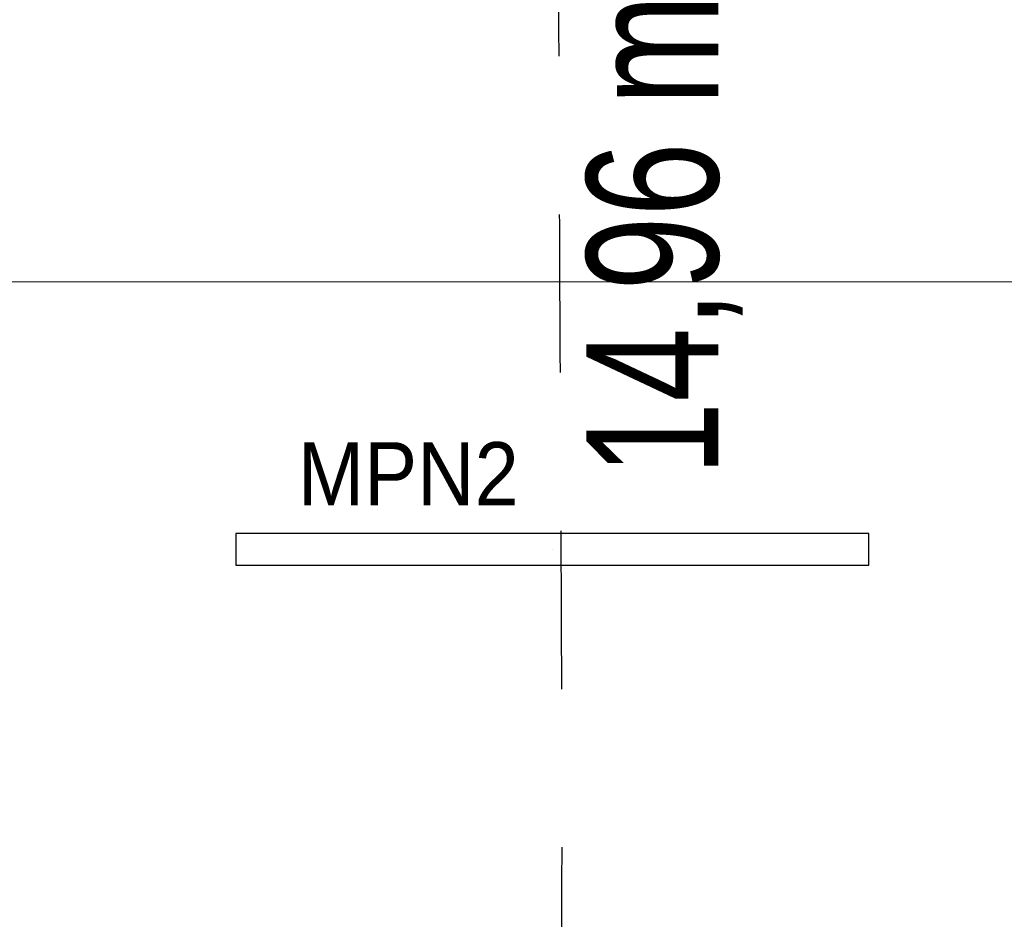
# Model space of a CAD drawing. Header units: centimetres. Extents: x -1631 to 21770, y -8842 to 3590.
# Tile 84 of 150: x 312 to 499, y 1383 to 1554. Entities that reach past the tile are written whole.
import ezdxf

# ---------------------------------------------------------------- set-up
doc = ezdxf.new("R2010")
doc.units = ezdxf.units.CM
doc.linetypes.add('Dash', pattern=[60, 30, -30])
for name, color, linetype, lineweight in [('A-DETL', 90, 'Continuous', 9), ('A-DETL-THIN', 151, 'Continuous', 9), ('G-ANNO-TEXT', 231, 'Continuous', 13)]:
    doc.layers.add(name, color=color, linetype=linetype, lineweight=lineweight)
doc.layers.add('E_oprawy', color=12, linetype='Continuous')
doc.styles.add('Arial', font='arial.ttf', dxfattribs={"width": 0.9, "height": 18})
doc.styles.add('Arial Narrow_4', font='ARIALN.TTF', dxfattribs={"height": 25})

# ---------------------------------------------------------------- blocks, each defined once
blk = doc.blocks.new('MPN2')
at = {"layer": 'E_oprawy', "linetype": 'ByBlock'}
blk.add_lwpolyline([(-60, 3), (-60, -3), (60, -3), (60, 3)], close=True, dxfattribs=at)
at = {"layer": 'E_oprawy'}
blk.add_circle((0, 0), 0.00001, dxfattribs=at)
at = {"layer": 'E_oprawy', "color": 4, "style": 'Arial', "width": 0.9}
blk.add_text('MPN2', height=12, dxfattribs=at).set_placement((-48.27, 8.29))

msp = doc.modelspace()

# ---------------------------------------------------------------- linework, layer by layer
at = {"layer": 'A-DETL', "linetype": 'Dash', "lineweight": 25}
for points, knots in [([(-555.62, 1472.57), (-478.91, 1472.57), (-476.08, 1472.57), (-439.12, 1472.57), (-439.12, 1435.62), (-439.12, 1432.79), (-439.12, 1329.11), (-439.12, 1326.28), (-439.12, 1289.33), (-402.17, 1289.33), (-399.34, 1289.33), (54.38, 1289.33), (347.2, 1289.33), (391.67, 1289.33), (418.55, 1316.21), (413.88, 1393.93), (413.88, 1663.13)], [0, 0, 0, 0, 1.274059, 2.1133, 2.95254, 4.521491, 5.717221, 7.286172, 8.125412, 8.964652, 14.361634, 22.556861, 31.207392, 35.311818, 37.065318, 41.276562, 41.276562, 41.276562, 41.276562]), ([(-555.62, 1472.57), (-478.91, 1472.57), (-450.62, 1472.57), (-439.12, 1472.57), (-439.12, 1461.07), (-439.12, 1432.79), (-439.12, 1329.11), (-439.12, 1326.28), (-439.12, 1289.33), (-402.17, 1289.33), (-399.34, 1289.33), (54.38, 1289.33), (347.2, 1289.33), (391.67, 1289.33), (413.88, 1267.11), (413.88, 1211.15), (413.88, 1019.9)], [0, 0, 0, 0, 1.274059, 1.834911, 2.395763, 3.964714, 5.438832, 7.007784, 7.847024, 8.686264, 14.083246, 22.278473, 30.929004, 34.961158, 36.402966, 39.45005, 39.45005, 39.45005, 39.45005])]:
    msp.add_open_spline(points, degree=3, knots=knots, dxfattribs=at)
at = {"layer": 'A-DETL-THIN'}
msp.add_line((-253.35, 1504.23), (552.37, 1504.23), dxfattribs=at)

# ---------------------------------------------------------------- block references
at = {"layer": 'E_oprawy'}
msp.add_blockref('MPN2', (412.82, 1453.51), dxfattribs=at)

# ---------------------------------------------------------------- texts
at = {"layer": 'G-ANNO-TEXT', "color": 11, "insert": (419.29, 1467.16), "char_height": 25, "width": 104.939, "attachment_point": 1, "rotation": 90, "line_spacing_factor": 0.949189, "style": 'Arial Narrow_4'}
msp.add_mtext('\\pxt5.08,10.16,15.24,20.32,25.4,30.48,35.56,40.64,45.72,50.8,55.88,60.96,66.04,71.12,76.2,81.28,86.36,91.44,96.52,101.6,106.68,111.76,116.84,121.92,127,132.08,137.16,142.24,147.32,152.4,157.48,162.56;{14,96 m}', dxfattribs=at)

doc.saveas('drawing.dxf')
